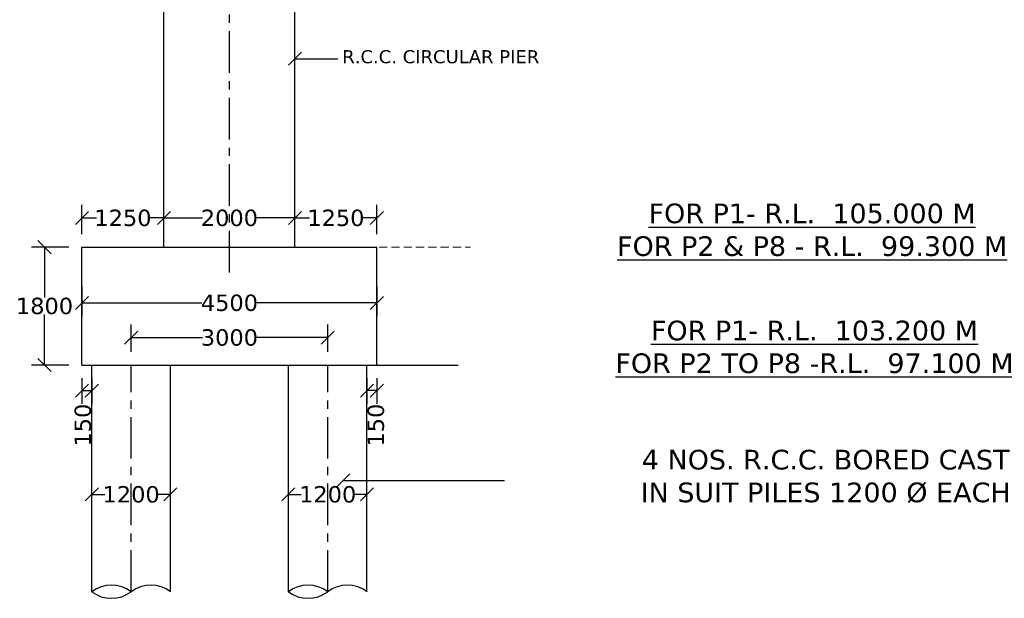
# Model space of a CAD drawing. Header units: millimetres. Extents: x -7746077780 to -3844657605, y -13315294818 to -6656873469.
# Tile 11 of 129: x -3872750889 to -3872735861, y -6657950384 to -6657941550. Entities that reach past the tile are written whole.
import ezdxf

# ---------------------------------------------------------------- set-up
doc = ezdxf.new("R2010")
doc.units = ezdxf.units.MM
doc.header["$MEASUREMENT"] = 0
doc.header["$PDMODE"] = 2
doc.linetypes.add('CENTER', pattern=[50.8, 31.75, -6.35, 6.35, -6.35])
doc.linetypes.add('HIDDEN', pattern=[0.375, 0.25, -0.125])
doc.layers.add('TEX', color=6, linetype='Continuous')
doc.layers.add('TEXT', color=7, linetype='Continuous')
doc.styles.get("Standard").update_dxf_attribs({"font": 'verdana.ttf', "height": 250})
doc.dimstyles.new('ISO-25', dxfattribs={"dimtxt": 250, "dimasz": 200, "dimexe": 200, "dimexo": 200, "dimgap": 0.02, "dimtad": 0, "dimtih": 1, "dimtoh": 1, "dimdec": 0, "dimdsep": 46, "dimtxsty": 'Standard', "dimblk": 'OBLIQUE', "dimcen": 150, "dimclrd": 1, "dimclre": 1, "dimclrt": 1, "dimadec": 0, "dimazin": 0, "dimtfac": 1, "dimtdec": 0, "dimtmove": 2, "dimatfit": 3, "dimldrblk": 'OBLIQUE', "dimfxl": 0, "dimarcsym": 0})

# ---------------------------------------------------------------- blocks, each defined once
blk = doc.blocks.new('_Oblique')
at = {"color": 0, "linetype": 'ByBlock', "lineweight": -2}
blk.add_line((-0.5, -0.5), (0.5, 0.5), dxfattribs=at)
blk = doc.blocks.new('*D352')
at = {"layer": 'Defpoints', "color": 0, "ltscale": 20, "transparency": 16777216}
for p in [(-3872749937.88348, -6657945422.548265), (-3872745437.88348, -6657945422.548264), (-3872745437.88348, -6657945874.245417)]:
    blk.add_point(p, dxfattribs=at)
at = {"layer": 'TEX', "color": 1, "lineweight": -2, "ltscale": 20, "transparency": 16777216}
for p, q in [((-3872749937.88348, -6657945622.548265), (-3872749937.88348, -6657946074.245417)), ((-3872745437.88348, -6657945622.548264), (-3872745437.88348, -6657946074.245417)), ((-3872749937.88348, -6657945874.245417), (-3872748107.312479, -6657945874.245417)), ((-3872745437.88348, -6657945874.245417), (-3872747268.454481, -6657945874.245417))]:
    blk.add_line(p, q, dxfattribs=at)
at = {"layer": 'TEX', "color": 1, "lineweight": -2, "ltscale": 20, "transparency": 16777216, "xscale": 200, "yscale": 200, "zscale": 200, "rotation": 180}
blk.add_blockref('_Oblique', (-3872749937.88348, -6657945874.245417), dxfattribs=at)
at = {"layer": 'TEX', "color": 1, "lineweight": -2, "ltscale": 20, "transparency": 16777216, "xscale": 200, "yscale": 200, "zscale": 200}
blk.add_blockref('_Oblique', (-3872745437.88348, -6657945874.245417), dxfattribs=at)
at = {"layer": 'TEX', "color": 1, "ltscale": 20, "transparency": 16777216, "insert": (-3872747687.88348, -6657945874.245417), "char_height": 250, "attachment_point": 5}
blk.add_mtext('4500', dxfattribs=at)
blk = doc.blocks.new('*D353')
at = {"layer": 'Defpoints', "color": 0, "ltscale": 20, "transparency": 16777216}
for p in [(-3872750510.18348, -6657945022.548265), (-3872749937.88348, -6657945022.548265), (-3872749937.883481, -6657946822.548265)]:
    blk.add_point(p, dxfattribs=at)
at = {"layer": 'TEX', "color": 1, "lineweight": -2, "ltscale": 20, "transparency": 16777216}
for p, q in [((-3872750137.88348, -6657945022.548265), (-3872750710.18348, -6657945022.548265)), ((-3872750510.18348, -6657945022.548265), (-3872750510.18348, -6657945791.819736)), ((-3872750510.18348, -6657946822.548265), (-3872750510.18348, -6657946053.276793)), ((-3872750137.883481, -6657946822.548265), (-3872750710.18348, -6657946822.548265))]:
    blk.add_line(p, q, dxfattribs=at)
at = {"layer": 'TEX', "color": 1, "lineweight": -2, "ltscale": 20, "transparency": 16777216, "xscale": 200, "yscale": 200, "zscale": 200}
for p, rotation in [((-3872750510.18348, -6657945022.548265), 90), ((-3872750510.18348, -6657946822.548265), 270)]:
    blk.add_blockref('_Oblique', p, dxfattribs=dict(at, rotation=rotation))
at = {"layer": 'TEX', "color": 1, "ltscale": 20, "transparency": 16777216, "insert": (-3872750510.183479, -6657945922.548265), "char_height": 250, "attachment_point": 5}
blk.add_mtext('1800', dxfattribs=at)
blk = doc.blocks.new('*D354')
at = {"layer": 'Defpoints', "color": 0, "ltscale": 20, "transparency": 16777216}
for p in [(-3872749787.88348, -6657948798.559814), (-3872748587.883481, -6657948798.559813), (-3872748587.883481, -6657948798.559813)]:
    blk.add_point(p, dxfattribs=at)
at = {"layer": 'TEX', "color": 1, "lineweight": -2, "ltscale": 20, "transparency": 16777216}
for p, q in [((-3872749787.88348, -6657948598.559814), (-3872749787.88348, -6657948598.559813)), ((-3872748587.883481, -6657948598.559813), (-3872748587.883481, -6657948598.559813)), ((-3872749787.88348, -6657948798.559813), (-3872749590.438739, -6657948798.559813)), ((-3872748587.883481, -6657948798.559813), (-3872748785.328222, -6657948798.559813))]:
    blk.add_line(p, q, dxfattribs=at)
at = {"layer": 'TEX', "color": 1, "lineweight": -2, "ltscale": 20, "transparency": 16777216, "xscale": 200, "yscale": 200, "zscale": 200, "rotation": 180}
blk.add_blockref('_Oblique', (-3872749787.88348, -6657948798.559813), dxfattribs=at)
at = {"layer": 'TEX', "color": 1, "lineweight": -2, "ltscale": 20, "transparency": 16777216, "xscale": 200, "yscale": 200, "zscale": 200}
blk.add_blockref('_Oblique', (-3872748587.883481, -6657948798.559813), dxfattribs=at)
at = {"layer": 'TEX', "color": 1, "ltscale": 20, "transparency": 16777216, "insert": (-3872749187.883481, -6657948798.559813), "char_height": 250, "attachment_point": 5}
blk.add_mtext('1200', dxfattribs=at)
blk = doc.blocks.new('*D355')
at = {"layer": 'Defpoints', "color": 0, "ltscale": 20, "transparency": 16777216}
for p in [(-3872746787.883478, -6657948798.559811), (-3872746787.883478, -6657948798.559812), (-3872745587.883479, -6657948798.559813)]:
    blk.add_point(p, dxfattribs=at)
at = {"layer": 'TEX', "color": 1, "lineweight": -2, "ltscale": 20, "transparency": 16777216}
for p, q in [((-3872746787.883478, -6657948598.559812), (-3872746787.883478, -6657948598.559811)), ((-3872745587.883479, -6657948598.559813), (-3872745587.883479, -6657948598.559811)), ((-3872746787.883478, -6657948798.559811), (-3872746590.438737, -6657948798.559811)), ((-3872745587.883479, -6657948798.559811), (-3872745785.32822, -6657948798.559811))]:
    blk.add_line(p, q, dxfattribs=at)
at = {"layer": 'TEX', "color": 1, "lineweight": -2, "ltscale": 20, "transparency": 16777216, "xscale": 200, "yscale": 200, "zscale": 200, "rotation": 180}
blk.add_blockref('_Oblique', (-3872746787.883478, -6657948798.559811), dxfattribs=at)
at = {"layer": 'TEX', "color": 1, "lineweight": -2, "ltscale": 20, "transparency": 16777216, "xscale": 200, "yscale": 200, "zscale": 200}
blk.add_blockref('_Oblique', (-3872745587.883479, -6657948798.559811), dxfattribs=at)
at = {"layer": 'TEX', "color": 1, "ltscale": 20, "transparency": 16777216, "insert": (-3872746187.883479, -6657948798.559811), "char_height": 250, "attachment_point": 5}
blk.add_mtext('1200', dxfattribs=at)
blk = doc.blocks.new('*D356')
at = {"layer": 'Defpoints', "color": 0, "ltscale": 20, "transparency": 16777216}
for p in [(-3872745437.883479, -6657944577.702191), (-3872746687.883479, -6657945022.548264), (-3872745437.883479, -6657945022.548266)]:
    blk.add_point(p, dxfattribs=at)
at = {"layer": 'TEX', "color": 1, "lineweight": -2, "ltscale": 20, "transparency": 16777216}
for p, q in [((-3872746687.883479, -6657944822.548264), (-3872746687.883479, -6657944377.702191)), ((-3872745437.883479, -6657944822.548266), (-3872745437.883479, -6657944377.702191)), ((-3872746687.883479, -6657944577.702191), (-3872746465.438738, -6657944577.702191)), ((-3872745437.883479, -6657944577.702191), (-3872745660.32822, -6657944577.702191))]:
    blk.add_line(p, q, dxfattribs=at)
at = {"layer": 'TEX', "color": 1, "lineweight": -2, "ltscale": 20, "transparency": 16777216, "xscale": 200, "yscale": 200, "zscale": 200, "rotation": 180}
blk.add_blockref('_Oblique', (-3872746687.883479, -6657944577.702191), dxfattribs=at)
at = {"layer": 'TEX', "color": 1, "lineweight": -2, "ltscale": 20, "transparency": 16777216, "xscale": 200, "yscale": 200, "zscale": 200}
blk.add_blockref('_Oblique', (-3872745437.883479, -6657944577.702191), dxfattribs=at)
at = {"layer": 'TEX', "color": 1, "ltscale": 20, "transparency": 16777216, "insert": (-3872746062.883479, -6657944577.702191), "char_height": 250, "attachment_point": 5}
blk.add_mtext('1250', dxfattribs=at)
blk = doc.blocks.new('*D357')
at = {"layer": 'Defpoints', "color": 0, "ltscale": 20, "transparency": 16777216}
for p in [(-3872748687.88348, -6657944577.702191), (-3872748687.88348, -6657945022.548264), (-3872746687.883479, -6657945022.548264)]:
    blk.add_point(p, dxfattribs=at)
at = {"layer": 'TEX', "color": 1, "lineweight": -2, "ltscale": 20, "transparency": 16777216}
for p, q in [((-3872748687.88348, -6657944822.548264), (-3872748687.88348, -6657944377.702191)), ((-3872746687.883479, -6657944822.548264), (-3872746687.883479, -6657944377.702191)), ((-3872748687.88348, -6657944577.702191), (-3872748100.260767, -6657944577.702191)), ((-3872746687.883479, -6657944577.702191), (-3872747275.506193, -6657944577.702191))]:
    blk.add_line(p, q, dxfattribs=at)
at = {"layer": 'TEX', "color": 1, "lineweight": -2, "ltscale": 20, "transparency": 16777216, "xscale": 200, "yscale": 200, "zscale": 200, "rotation": 180}
blk.add_blockref('_Oblique', (-3872748687.88348, -6657944577.702191), dxfattribs=at)
at = {"layer": 'TEX', "color": 1, "lineweight": -2, "ltscale": 20, "transparency": 16777216, "xscale": 200, "yscale": 200, "zscale": 200}
blk.add_blockref('_Oblique', (-3872746687.883479, -6657944577.702191), dxfattribs=at)
at = {"layer": 'TEX', "color": 1, "ltscale": 20, "transparency": 16777216, "insert": (-3872747687.88348, -6657944577.702191), "char_height": 250, "attachment_point": 5}
blk.add_mtext('2000', dxfattribs=at)
blk = doc.blocks.new('*D377')
at = {"color": 1, "lineweight": -2, "ltscale": 20, "transparency": 16777216}
for p, q in [((-3872749937.88348, -6657944822.548265), (-3872749937.88348, -6657944377.702191)), ((-3872748687.88348, -6657944822.548264), (-3872748687.88348, -6657944377.702191)), ((-3872749937.88348, -6657944577.702191), (-3872749715.438739, -6657944577.702191)), ((-3872748687.88348, -6657944577.702191), (-3872748910.328221, -6657944577.702191))]:
    blk.add_line(p, q, dxfattribs=at)
at = {"layer": 'Defpoints', "color": 0, "ltscale": 20, "transparency": 16777216}
for p in [(-3872749937.88348, -6657944577.702191), (-3872749937.88348, -6657945022.548265), (-3872748687.88348, -6657945022.548264)]:
    blk.add_point(p, dxfattribs=at)
at = {"color": 1, "lineweight": -2, "ltscale": 20, "transparency": 16777216, "xscale": 200, "yscale": 200, "zscale": 200, "rotation": 180}
blk.add_blockref('_Oblique', (-3872749937.88348, -6657944577.702191), dxfattribs=at)
at = {"color": 1, "lineweight": -2, "ltscale": 20, "transparency": 16777216, "xscale": 200, "yscale": 200, "zscale": 200}
blk.add_blockref('_Oblique', (-3872748687.88348, -6657944577.702191), dxfattribs=at)
at = {"color": 1, "ltscale": 20, "transparency": 16777216, "insert": (-3872749312.88348, -6657944577.702191), "char_height": 250, "attachment_point": 5}
blk.add_mtext('1250', dxfattribs=at)
blk = doc.blocks.new('*D378')
at = {"color": 1, "lineweight": -2, "ltscale": 20, "transparency": 16777216}
for p, q in [((-3872749937.88348, -6657947022.548266), (-3872749937.88348, -6657947413.054708)), ((-3872749787.883481, -6657947022.548266), (-3872749787.883481, -6657947413.054708)), ((-3872749937.88348, -6657947213.054708), (-3872749787.883481, -6657947213.054708))]:
    blk.add_line(p, q, dxfattribs=at)
at = {"layer": 'Defpoints', "color": 0, "ltscale": 20, "transparency": 16777216}
for p in [(-3872749937.88348, -6657946822.548266), (-3872749787.883481, -6657946822.548266), (-3872749787.883481, -6657947213.054708)]:
    blk.add_point(p, dxfattribs=at)
at = {"color": 1, "lineweight": -2, "ltscale": 20, "transparency": 16777216, "xscale": 200, "yscale": 200, "zscale": 200, "rotation": 180}
blk.add_blockref('_Oblique', (-3872749937.88348, -6657947213.054708), dxfattribs=at)
at = {"color": 1, "lineweight": -2, "ltscale": 20, "transparency": 16777216, "xscale": 200, "yscale": 200, "zscale": 200}
blk.add_blockref('_Oblique', (-3872749787.883481, -6657947213.054708), dxfattribs=at)
at = {"color": 1, "ltscale": 20, "transparency": 16777216, "insert": (-3872749924.244209, -6657947739.982496), "char_height": 250, "attachment_point": 5, "rotation": 90}
blk.add_mtext('150', dxfattribs=at)
blk = doc.blocks.new('*D379')
at = {"color": 1, "lineweight": -2, "ltscale": 20, "transparency": 16777216}
for p, q in [((-3872745587.88348, -6657947022.548266), (-3872745587.88348, -6657947413.054708)), ((-3872745437.88348, -6657947022.548266), (-3872745437.88348, -6657947413.054708)), ((-3872745437.88348, -6657947213.054708), (-3872745587.88348, -6657947213.054708))]:
    blk.add_line(p, q, dxfattribs=at)
at = {"layer": 'Defpoints', "color": 0, "ltscale": 20, "transparency": 16777216}
for p in [(-3872745587.88348, -6657946822.548266), (-3872745437.88348, -6657946822.548266), (-3872745587.88348, -6657947213.054708)]:
    blk.add_point(p, dxfattribs=at)
at = {"color": 1, "lineweight": -2, "ltscale": 20, "transparency": 16777216, "xscale": 200, "yscale": 200, "zscale": 200, "rotation": 180}
blk.add_blockref('_Oblique', (-3872745587.88348, -6657947213.054708), dxfattribs=at)
at = {"color": 1, "lineweight": -2, "ltscale": 20, "transparency": 16777216, "xscale": 200, "yscale": 200, "zscale": 200}
blk.add_blockref('_Oblique', (-3872745437.88348, -6657947213.054708), dxfattribs=at)
at = {"color": 1, "ltscale": 20, "transparency": 16777216, "insert": (-3872745451.522751, -6657947739.982496), "char_height": 250, "attachment_point": 5, "rotation": 90}
blk.add_mtext('150', dxfattribs=at)
blk = doc.blocks.new('*D380')
at = {"color": 1, "lineweight": -2, "ltscale": 20, "transparency": 16777216}
for p, q in [((-3872749187.883481, -6657946622.548265), (-3872749187.883481, -6657946203.980027)), ((-3872746187.883479, -6657946622.548265), (-3872746187.883479, -6657946203.980027)), ((-3872749187.883481, -6657946403.980027), (-3872748099.757072, -6657946403.980027)), ((-3872746187.883479, -6657946403.980027), (-3872747276.009887, -6657946403.980027))]:
    blk.add_line(p, q, dxfattribs=at)
at = {"layer": 'Defpoints', "color": 0, "ltscale": 20, "transparency": 16777216}
for p in [(-3872746187.883479, -6657946403.980027), (-3872749187.883481, -6657946822.548265), (-3872746187.883479, -6657946822.548265)]:
    blk.add_point(p, dxfattribs=at)
at = {"color": 1, "lineweight": -2, "ltscale": 20, "transparency": 16777216, "xscale": 200, "yscale": 200, "zscale": 200, "rotation": 180}
blk.add_blockref('_Oblique', (-3872749187.883481, -6657946403.980027), dxfattribs=at)
at = {"color": 1, "lineweight": -2, "ltscale": 20, "transparency": 16777216, "xscale": 200, "yscale": 200, "zscale": 200}
blk.add_blockref('_Oblique', (-3872746187.883479, -6657946403.980027), dxfattribs=at)
at = {"color": 1, "ltscale": 20, "transparency": 16777216, "insert": (-3872747687.88348, -6657946403.980027), "char_height": 250, "attachment_point": 5}
blk.add_mtext('3000', dxfattribs=at)

msp = doc.modelspace()

# ---------------------------------------------------------------- linework, layer by layer
at = {"color": 1, "linetype": 'Continuous', "ltscale": 0.05}
for p, q in [((-3872748687.88348, -6657945022.548264), (-3872748687.883481, -6657939858.022325)), ((-3872746687.883479, -6657945022.548265), (-3872746687.88348, -6657939858.022324))]:
    msp.add_line(p, q, dxfattribs=at)
at = {"color": 240, "linetype": 'Continuous', "ltscale": 0.05}
for p, q in [((-3872749937.88348, -6657945022.548265), (-3872745437.88348, -6657945022.548264)), ((-3872749937.88348, -6657946822.548266), (-3872749937.88348, -6657945022.548265)), ((-3872745437.883481, -6657946822.548265), (-3872745437.883479, -6657945022.548264)), ((-3872749937.88348, -6657946822.548266), (-3872745437.88348, -6657946822.548264)), ((-3872749787.883481, -6657950284.245416), (-3872749787.883481, -6657946822.548265)), ((-3872748587.883481, -6657950284.24542), (-3872748587.883481, -6657946822.548265)), ((-3872746787.88348, -6657950284.245415), (-3872746787.883479, -6657946822.548262)), ((-3872745587.88348, -6657950284.24542), (-3872745587.883479, -6657946822.548264))]:
    msp.add_line(p, q, dxfattribs=at)
at = {"layer": 'TEX', "color": 4, "linetype": 'CENTER', "ltscale": 20}
for p, q in [((-3872747687.883481, -6657945409.268648), (-3872747687.883481, -6657936288.326816)), ((-3872749187.883481, -6657950284.245419), (-3872749187.883481, -6657946822.548265)), ((-3872746187.883479, -6657950284.245417), (-3872746187.883479, -6657946822.548263))]:
    msp.add_line(p, q, dxfattribs=at)
at = {"layer": 'TEX', "ltscale": 30}
msp.add_line((-3872745437.883481, -6657946822.548265), (-3872744193.795355, -6657946822.548265), dxfattribs=at)
at = {"layer": 'TEX', "color": 240, "ltscale": 20}
for centre, start, end in [((-3872749487.883479, -6657949884.54187), 233.1096992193, 306.8903007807), ((-3872749487.883479, -6657950683.948965), 53.1097210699, 126.8902789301), ((-3872748887.883483, -6657950683.948965), 52.7600674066, 126.8902789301), ((-3872746487.883479, -6657949884.541869), 233.1096992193, 306.8903007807), ((-3872746487.883479, -6657950683.948964), 53.1097210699, 126.8902789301), ((-3872745887.883482, -6657950683.948964), 52.7600674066, 126.8902789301)]:
    msp.add_arc(centre, 499.762869, start, end, dxfattribs=at)
at = {"layer": 'TEXT', "color": 2, "linetype": 'HIDDEN', "lineweight": 13, "ltscale": 500}
for p, q in [((-3872745402.630993, -6657945021.60181), (-3872744007.597803, -6657945021.60181)), ((-3872744773.957952, -6657946822.548264), (-3872744773.957952, -6657946822.548264))]:
    msp.add_line(p, q, dxfattribs=at)

# ---------------------------------------------------------------- texts
at = {"layer": 'TEX', "color": 1, "ltscale": 20, "char_height": 300, "attachment_point": 5}
for s, insert in [('{\\LFOR P1- R.L.  105.000 M\\PFOR P2 & P8 - R.L.  99.300 M}', (-3872738794.268974, -6657944759.917259)), ('{\\LFOR P1- R.L.  103.200 M\\PFOR P2 TO P8 -R.L.  97.100 M}', (-3872738758.242749, -6657946547.969872))]:
    msp.add_mtext(s, dxfattribs=dict(at, insert=insert))
at = {"layer": 'TEX', "color": 1, "ltscale": 20, "insert": (-3872738587.389049, -6657948524.245416), "char_height": 300, "width": 6088.02914429, "attachment_point": 5}
msp.add_mtext('4 NOS. R.C.C. BORED CAST IN SUIT PILES 1200 %%C EACH', dxfattribs=at)
at = {"layer": 'TEXT', "color": 6, "insert": (-3872745965.357556, -6657942015.433393), "char_height": 200, "width": 4070.00000001, "attachment_point": 1}
msp.add_mtext('R.C.C. CIRCULAR PIER', dxfattribs=at)

# ---------------------------------------------------------------- dimensions: what is measured, and where the dimension line sits
at = {"ltscale": 20}
for base, p1, p2, picture, middle in [((-3872749937.88348, -6657944577.702191), (-3872748687.88348, -6657945022.548264), (-3872749937.88348, -6657945022.548265), '*D377', (-3872749312.88348, -6657944577.702191)), ((-3872746187.883479, -6657946403.980027), (-3872749187.883481, -6657946822.548265), (-3872746187.883479, -6657946822.548265), '*D380', (-3872747687.88348, -6657946403.980027))]:
    dim = msp.add_linear_dim(base=base, p1=p1, p2=p2, dimstyle='ISO-25', dxfattribs=at)
    dim.commit()
    dim.dimension.update_dxf_attribs({"geometry": picture, "text_midpoint": middle})
dim = msp.add_linear_dim(base=(-3872749787.883481, -6657947213.054708), p1=(-3872749937.88348, -6657946822.548266), p2=(-3872749787.883481, -6657946822.548266), dimstyle='ISO-25', dxfattribs=at)
dim.commit()
dim.dimension.update_dxf_attribs({"geometry": '*D378', "text_midpoint": (-3872749924.244209, -6657947739.982496), "dimtype": 160, "text_rotation": 90})
dim = msp.add_linear_dim(base=(-3872745587.88348, -6657947213.054708), p1=(-3872745437.88348, -6657946822.548266), p2=(-3872745587.88348, -6657946822.548266), angle=180, dimstyle='ISO-25', dxfattribs=at)
dim.commit()
dim.dimension.update_dxf_attribs({"geometry": '*D379', "text_midpoint": (-3872745451.522751, -6657947739.982496), "dimtype": 160, "text_rotation": 90})
at = {"layer": 'TEX', "color": 240, "ltscale": 20}
for base, p1, p2, picture, middle in [((-3872748687.88348, -6657944577.702191), (-3872746687.883479, -6657945022.548264), (-3872748687.88348, -6657945022.548264), '*D357', (-3872747687.88348, -6657944577.702191)), ((-3872745437.883479, -6657944577.702191), (-3872746687.883479, -6657945022.548264), (-3872745437.883479, -6657945022.548266), '*D356', (-3872746062.883479, -6657944577.702191)), ((-3872745437.88348, -6657945874.245417), (-3872749937.88348, -6657945422.548265), (-3872745437.88348, -6657945422.548264), '*D352', (-3872747687.88348, -6657945874.245417)), ((-3872748587.883481, -6657948798.559813), (-3872749787.88348, -6657948798.559814), (-3872748587.883481, -6657948798.559813), '*D354', (-3872749187.883481, -6657948798.559813))]:
    dim = msp.add_linear_dim(base=base, p1=p1, p2=p2, dimstyle='ISO-25', dxfattribs=at)
    dim.commit()
    dim.dimension.update_dxf_attribs({"geometry": picture, "text_midpoint": middle})
for base, p1, p2, angle, picture, middle in [((-3872750510.18348, -6657945022.548265), (-3872749937.883481, -6657946822.548265), (-3872749937.88348, -6657945022.548265), 90, '*D353', (-3872750510.183479, -6657945922.548265)), ((-3872746787.883478, -6657948798.559811), (-3872745587.883479, -6657948798.559813), (-3872746787.883478, -6657948798.559812), 180, '*D355', (-3872746187.883479, -6657948798.559811))]:
    dim = msp.add_linear_dim(base=base, p1=p1, p2=p2, angle=angle, dimstyle='ISO-25', dxfattribs=at)
    dim.commit()
    dim.dimension.update_dxf_attribs({"geometry": picture, "text_midpoint": middle})

# ---------------------------------------------------------------- leaders
at = {"layer": 'TEX', "color": 252, "ltscale": 20}
msp.add_leader([(-3872746687.88348, -6657942146.183703), (-3872746030.963373, -6657942146.183703)], dimstyle='ISO-25', override={"dimgap": 0.02, "dimtad": 0}, dxfattribs=at)
at = {"layer": 'TEX', "color": 240, "ltscale": 20}
msp.add_leader([(-3872745947.88348, -6657948584.245416), (-3872743487.88348, -6657948584.245416)], dimstyle='ISO-25', override={"dimgap": 0.02, "dimtad": 0}, dxfattribs=at)

doc.saveas('drawing.dxf')
